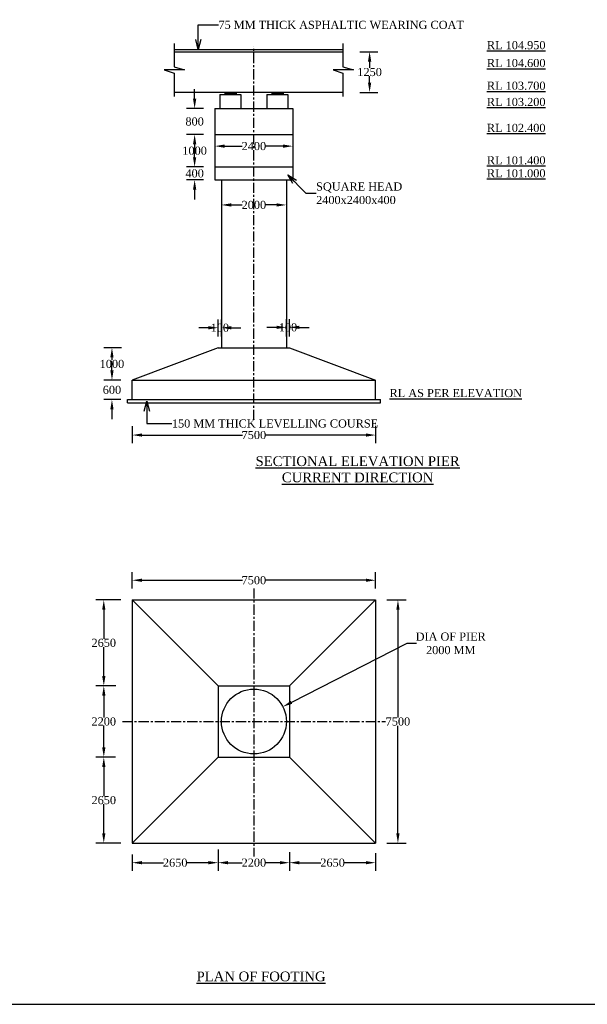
# Model space of a CAD drawing. Header units: millimetres. Extents: x 103078 to 9205504, y -104267 to 3313489.
# Tile 2 of 6: x 4474943 to 4509926, y 2785502 to 2846224. Entities that reach past the tile are written whole.
import ezdxf

# ---------------------------------------------------------------- set-up
doc = ezdxf.new("R2010")
doc.units = ezdxf.units.MM
doc.header["$LTSCALE"] = 500
doc.header["$MEASUREMENT"] = 0
doc.linetypes.add('CENTER', pattern=[2, 1.25, -0.25, 0.25, -0.25])
doc.styles.get("Standard").update_dxf_attribs({"font": 'times.ttf'})
doc.styles.add('style1', font='txt.shx', dxfattribs={"height": 1})
doc.dimstyles.get("Standard").update_dxf_attribs({"dimtxt": 400, "dimasz": 215, "dimexe": 0.18, "dimexo": 0.0625, "dimgap": 0.09, "dimtad": 0, "dimtih": 1, "dimtoh": 1, "dimdec": 0, "dimzin": 4, "dimdsep": 46, "dimtxsty": 'Standard', "dimblk": 'OPEN90', "dimcen": 0, "dimadec": 0, "dimazin": 1, "dimtfac": 1, "dimtdec": 0, "dimtix": 1, "dimtofl": 0, "dimtmove": 0, "dimatfit": 3, "dimldrblk": 'OPEN30', "dimfxl": 1, "dimtolj": 1, "dimtzin": 0, "dimarcsym": 0})

# ---------------------------------------------------------------- blocks, each defined once
blk = doc.blocks.new('*D20')
at = {"color": 0, "linetype": 'Continuous', "lineweight": -2, "transparency": 16777216}
for p, q in [((4487377, 2835644), (4487377, 2834300)), ((4491377, 2835644), (4491377, 2834300)), ((4487977, 2834800), (4488660, 2834800)), ((4490777, 2834800), (4490095, 2834800))]:
    blk.add_line(p, q, dxfattribs=at)
for points in [[(4487977, 2834900), (4487977, 2834700), (4487377, 2834800)], [(4490777, 2834900), (4490777, 2834700), (4491377, 2834800)]]:
    blk.add_solid(points, dxfattribs=at)
at = {"layer": 'Defpoints', "color": 0, "linetype": 'Continuous', "lineweight": -2, "transparency": 16777216}
for p in [(4487377, 2836344), (4491377, 2836344), (4491377, 2834800)]:
    blk.add_point(p, dxfattribs=at)
at = {"color": 0, "linetype": 'Continuous', "lineweight": -2, "transparency": 16777216, "insert": (4489377, 2834800), "char_height": 500, "attachment_point": 5}
blk.add_mtext('\\A1;2000', dxfattribs=at)
blk = doc.blocks.new('*D26')
at = {"color": 0, "linetype": 'Continuous', "lineweight": -2, "transparency": 16777216}
for p, q in [((4496877, 2821176), (4496877, 2820108)), ((4481877, 2821151), (4481877, 2820108)), ((4482477, 2820608), (4488666, 2820608)), ((4496277, 2820608), (4490089, 2820608))]:
    blk.add_line(p, q, dxfattribs=at)
for points in [[(4482477, 2820708), (4482477, 2820508), (4481877, 2820608)], [(4496277, 2820708), (4496277, 2820508), (4496877, 2820608)]]:
    blk.add_solid(points, dxfattribs=at)
at = {"layer": 'Defpoints', "color": 0, "linetype": 'Continuous', "lineweight": -2, "transparency": 16777216}
for p in [(4481877, 2821851), (4496877, 2821876), (4496877, 2820608)]:
    blk.add_point(p, dxfattribs=at)
at = {"color": 0, "linetype": 'Continuous', "lineweight": -2, "transparency": 16777216, "insert": (4489377, 2820608), "char_height": 500, "attachment_point": 5}
blk.add_mtext('\\A1;7500', dxfattribs=at)
blk = doc.blocks.new('*D28')
at = {"color": 0, "linetype": 'Continuous', "lineweight": -2, "transparency": 16777216}
for p, q in [((4480629, 2824593), (4480629, 2825193)), ((4481177, 2823993), (4480129, 2823993)), ((4481177, 2822793), (4480129, 2822793)), ((4480629, 2822193), (4480629, 2821593))]:
    blk.add_line(p, q, dxfattribs=at)
for points in [[(4480529, 2824593), (4480729, 2824593), (4480629, 2823993)], [(4480529, 2822193), (4480729, 2822193), (4480629, 2822793)]]:
    blk.add_solid(points, dxfattribs=at)
at = {"layer": 'Defpoints', "color": 0, "linetype": 'Continuous', "lineweight": -2, "transparency": 16777216}
for p in [(4481877, 2823993), (4480629, 2822793), (4481877, 2822793)]:
    blk.add_point(p, dxfattribs=at)
at = {"color": 0, "linetype": 'Continuous', "lineweight": -2, "transparency": 16777216, "insert": (4480629, 2823393), "char_height": 500, "attachment_point": 5}
blk.add_mtext('\\A1;600', dxfattribs=at)
blk = doc.blocks.new('*D29')
at = {"color": 0, "linetype": 'Continuous', "lineweight": -2, "transparency": 16777216}
for p, q in [((4481214, 2825993), (4480129, 2825993)), ((4480629, 2825393), (4480629, 2825248)), ((4480629, 2824593), (4480629, 2824739)), ((4481177, 2823993), (4480129, 2823993))]:
    blk.add_line(p, q, dxfattribs=at)
for points in [[(4480529, 2825393), (4480729, 2825393), (4480629, 2825993)], [(4480529, 2824593), (4480729, 2824593), (4480629, 2823993)]]:
    blk.add_solid(points, dxfattribs=at)
at = {"layer": 'Defpoints', "color": 0, "linetype": 'Continuous', "lineweight": -2, "transparency": 16777216}
for p in [(4481914, 2825993), (4480629, 2823993), (4481877, 2823993)]:
    blk.add_point(p, dxfattribs=at)
at = {"color": 0, "linetype": 'Continuous', "lineweight": -2, "transparency": 16777216, "insert": (4480629, 2824993), "char_height": 500, "attachment_point": 5}
blk.add_mtext('\\A1;1000', dxfattribs=at)
blk = doc.blocks.new('*D30')
at = {"color": 0, "linetype": 'Continuous', "lineweight": -2, "transparency": 16777216}
for p, q in [((4486577, 2827226), (4485977, 2827226)), ((4487177, 2826693), (4487177, 2827726)), ((4487377, 2826693), (4487377, 2827726)), ((4487977, 2827226), (4488577, 2827226))]:
    blk.add_line(p, q, dxfattribs=at)
for points in [[(4486577, 2827326), (4486577, 2827126), (4487177, 2827226)], [(4487977, 2827326), (4487977, 2827126), (4487377, 2827226)]]:
    blk.add_solid(points, dxfattribs=at)
at = {"layer": 'Defpoints', "color": 0, "linetype": 'Continuous', "lineweight": -2, "transparency": 16777216}
for p in [(4487377, 2827226), (4487177, 2825993), (4487377, 2825993)]:
    blk.add_point(p, dxfattribs=at)
at = {"color": 0, "linetype": 'Continuous', "lineweight": -2, "transparency": 16777216, "insert": (4487277, 2827226), "char_height": 500, "attachment_point": 5}
blk.add_mtext('\\A1;100', dxfattribs=at)
blk = doc.blocks.new('*D31')
at = {"color": 0, "linetype": 'Continuous', "lineweight": -2, "transparency": 16777216}
for p, q in [((4490777, 2827251), (4490177, 2827251)), ((4491377, 2826693), (4491377, 2827751)), ((4491577, 2826693), (4491577, 2827751)), ((4492177, 2827251), (4492777, 2827251))]:
    blk.add_line(p, q, dxfattribs=at)
for points in [[(4490777, 2827351), (4490777, 2827151), (4491377, 2827251)], [(4492177, 2827351), (4492177, 2827151), (4491577, 2827251)]]:
    blk.add_solid(points, dxfattribs=at)
at = {"layer": 'Defpoints', "color": 0, "linetype": 'Continuous', "lineweight": -2, "transparency": 16777216}
for p in [(4491577, 2827251), (4491377, 2825993), (4491577, 2825993)]:
    blk.add_point(p, dxfattribs=at)
at = {"color": 0, "linetype": 'Continuous', "lineweight": -2, "transparency": 16777216, "insert": (4491477, 2827251), "char_height": 500, "attachment_point": 5}
blk.add_mtext('\\A1;100', dxfattribs=at)
blk = doc.blocks.new('*D59')
at = {"color": 0, "linetype": 'Continuous', "lineweight": -2, "transparency": 16777216}
for p, q in [((4498800, 2807760), (4491692, 2804125)), ((4499400, 2807760), (4498800, 2807760))]:
    blk.add_line(p, q, dxfattribs=at)
blk.add_solid([(4491647, 2804214), (4491738, 2804036), (4491158, 2803852)], dxfattribs=at)
at = {"layer": 'Defpoints', "color": 0, "linetype": 'Continuous', "lineweight": -2, "transparency": 16777216}
for p in [(4491158, 2803852), (4487597, 2802031)]:
    blk.add_point(p, dxfattribs=at)
at = {"color": 0, "linetype": 'Continuous', "lineweight": -2, "transparency": 16777216, "insert": (4501509, 2807760), "char_height": 500, "attachment_point": 5}
blk.add_mtext('\\A1;DIA OF PIER \\P2000 MM', dxfattribs=at)
blk = doc.blocks.new('*D64')
at = {"color": 0, "linetype": 'Continuous', "lineweight": -2, "transparency": 16777216}
for p, q in [((4486977, 2838444), (4486977, 2837926)), ((4487577, 2838426), (4488660, 2838426)), ((4491177, 2838426), (4490095, 2838426)), ((4491777, 2838444), (4491777, 2837926))]:
    blk.add_line(p, q, dxfattribs=at)
for points in [[(4487577, 2838526), (4487577, 2838326), (4486977, 2838426)], [(4491177, 2838526), (4491177, 2838326), (4491777, 2838426)]]:
    blk.add_solid(points, dxfattribs=at)
at = {"layer": 'Defpoints', "color": 0, "linetype": 'Continuous', "lineweight": -2, "transparency": 16777216}
for p in [(4486977, 2839144), (4491777, 2839144), (4491777, 2838426)]:
    blk.add_point(p, dxfattribs=at)
at = {"color": 0, "linetype": 'Continuous', "lineweight": -2, "transparency": 16777216, "insert": (4489377, 2838426), "char_height": 500, "attachment_point": 5}
blk.add_mtext('\\A1;2400', dxfattribs=at)
blk = doc.blocks.new('*D65')
at = {"color": 0, "linetype": 'Continuous', "lineweight": -2, "transparency": 16777216}
for p, q in [((4485724, 2841344), (4485724, 2841944)), ((4486277, 2840744), (4485224, 2840744)), ((4486277, 2839144), (4485224, 2839144)), ((4485724, 2838544), (4485724, 2837944))]:
    blk.add_line(p, q, dxfattribs=at)
for points in [[(4485624, 2841344), (4485824, 2841344), (4485724, 2840744)], [(4485624, 2838544), (4485824, 2838544), (4485724, 2839144)]]:
    blk.add_solid(points, dxfattribs=at)
at = {"layer": 'Defpoints', "color": 0, "linetype": 'Continuous', "lineweight": -2, "transparency": 16777216}
for p in [(4486977, 2840744), (4485724, 2839144), (4486977, 2839144)]:
    blk.add_point(p, dxfattribs=at)
at = {"color": 0, "linetype": 'Continuous', "lineweight": -2, "transparency": 16777216, "insert": (4485724, 2839944), "char_height": 500, "attachment_point": 5}
blk.add_mtext('\\A1;800', dxfattribs=at)
blk = doc.blocks.new('*D66')
at = {"color": 0, "linetype": 'Continuous', "lineweight": -2, "transparency": 16777216}
for p, q in [((4486277, 2839144), (4485224, 2839144)), ((4485724, 2838544), (4485724, 2838399)), ((4485724, 2837744), (4485724, 2837890)), ((4486277, 2837144), (4485224, 2837144))]:
    blk.add_line(p, q, dxfattribs=at)
for points in [[(4485624, 2838544), (4485824, 2838544), (4485724, 2839144)], [(4485624, 2837744), (4485824, 2837744), (4485724, 2837144)]]:
    blk.add_solid(points, dxfattribs=at)
at = {"layer": 'Defpoints', "color": 0, "linetype": 'Continuous', "lineweight": -2, "transparency": 16777216}
for p in [(4486977, 2839144), (4485724, 2837144), (4486977, 2837144)]:
    blk.add_point(p, dxfattribs=at)
at = {"color": 0, "linetype": 'Continuous', "lineweight": -2, "transparency": 16777216, "insert": (4485724, 2838144), "char_height": 500, "attachment_point": 5}
blk.add_mtext('\\A1;1000', dxfattribs=at)
blk = doc.blocks.new('*D67')
at = {"color": 0, "linetype": 'Continuous', "lineweight": -2, "transparency": 16777216}
for p, q in [((4485724, 2837744), (4485724, 2838344)), ((4486277, 2837144), (4485224, 2837144)), ((4486277, 2836344), (4485224, 2836344)), ((4485724, 2835744), (4485724, 2835144))]:
    blk.add_line(p, q, dxfattribs=at)
for points in [[(4485624, 2837744), (4485824, 2837744), (4485724, 2837144)], [(4485624, 2835744), (4485824, 2835744), (4485724, 2836344)]]:
    blk.add_solid(points, dxfattribs=at)
at = {"layer": 'Defpoints', "color": 0, "linetype": 'Continuous', "lineweight": -2, "transparency": 16777216}
for p in [(4486977, 2837144), (4485724, 2836344), (4486977, 2836344)]:
    blk.add_point(p, dxfattribs=at)
at = {"color": 0, "linetype": 'Continuous', "lineweight": -2, "transparency": 16777216, "insert": (4485724, 2836744), "char_height": 500, "attachment_point": 5}
blk.add_mtext('\\A1;400', dxfattribs=at)
blk = doc.blocks.new('*D39')
at = {"color": 0, "linetype": 'Continuous', "lineweight": -2, "transparency": 16777216}
for p, q in [((4495903, 2844244), (4497009, 2844244)), ((4496509, 2843644), (4496509, 2843249)), ((4496509, 2842344), (4496509, 2842740)), ((4495903, 2841744), (4497009, 2841744))]:
    blk.add_line(p, q, dxfattribs=at)
for points in [[(4496409, 2843644), (4496609, 2843644), (4496509, 2844244)], [(4496409, 2842344), (4496609, 2842344), (4496509, 2841744)]]:
    blk.add_solid(points, dxfattribs=at)
at = {"layer": 'Defpoints', "color": 0, "linetype": 'Continuous', "lineweight": -2, "transparency": 16777216}
for p in [(4495203, 2844244), (4495203, 2841744), (4496509, 2841744)]:
    blk.add_point(p, dxfattribs=at)
at = {"color": 0, "linetype": 'Continuous', "lineweight": -2, "transparency": 16777216, "insert": (4496509, 2842994), "char_height": 500, "attachment_point": 5}
blk.add_mtext('\\A1;1250', dxfattribs=at)
blk = doc.blocks.new('*D104')
at = {"color": 0, "linetype": 'Continuous', "lineweight": -2, "transparency": 16777216}
for p, q in [((4481877, 2811142), (4481877, 2812154)), ((4496877, 2811142), (4496877, 2812154)), ((4482477, 2811654), (4488666, 2811654)), ((4496277, 2811654), (4490089, 2811654))]:
    blk.add_line(p, q, dxfattribs=at)
for points in [[(4482477, 2811754), (4482477, 2811554), (4481877, 2811654)], [(4496277, 2811754), (4496277, 2811554), (4496877, 2811654)]]:
    blk.add_solid(points, dxfattribs=at)
at = {"layer": 'Defpoints', "color": 0, "linetype": 'Continuous', "lineweight": -2, "transparency": 16777216}
for p in [(4496877, 2811654), (4481877, 2810442), (4496877, 2810442)]:
    blk.add_point(p, dxfattribs=at)
at = {"color": 0, "linetype": 'Continuous', "lineweight": -2, "transparency": 16777216, "insert": (4489377, 2811654), "char_height": 500, "attachment_point": 5}
blk.add_mtext('\\A1;7500', dxfattribs=at)
blk = doc.blocks.new('*D105')
at = {"color": 0, "linetype": 'Continuous', "lineweight": -2, "transparency": 16777216}
for p, q in [((4497577, 2810442), (4498755, 2810442)), ((4498255, 2809842), (4498255, 2803197)), ((4498255, 2796042), (4498255, 2802686)), ((4497577, 2795442), (4498755, 2795442))]:
    blk.add_line(p, q, dxfattribs=at)
for points in [[(4498155, 2809842), (4498355, 2809842), (4498255, 2810442)], [(4498155, 2796042), (4498355, 2796042), (4498255, 2795442)]]:
    blk.add_solid(points, dxfattribs=at)
at = {"layer": 'Defpoints', "color": 0, "linetype": 'Continuous', "lineweight": -2, "transparency": 16777216}
for p in [(4496877, 2810442), (4496877, 2795442), (4498255, 2795442)]:
    blk.add_point(p, dxfattribs=at)
at = {"color": 0, "linetype": 'Continuous', "lineweight": -2, "transparency": 16777216, "insert": (4498255, 2802942), "char_height": 500, "attachment_point": 5}
blk.add_mtext('\\A1;7500', dxfattribs=at)
blk = doc.blocks.new('*D106')
at = {"color": 0, "linetype": 'Continuous', "lineweight": -2, "transparency": 16777216}
for p, q in [((4480656, 2805142), (4479625, 2805142)), ((4480125, 2804542), (4480125, 2803196)), ((4480125, 2801342), (4480125, 2802687)), ((4480656, 2800742), (4479625, 2800742))]:
    blk.add_line(p, q, dxfattribs=at)
for points in [[(4480025, 2804542), (4480225, 2804542), (4480125, 2805142)], [(4480025, 2801342), (4480225, 2801342), (4480125, 2800742)]]:
    blk.add_solid(points, dxfattribs=at)
at = {"layer": 'Defpoints', "color": 0, "linetype": 'Continuous', "lineweight": -2, "transparency": 16777216}
for p in [(4481356, 2805142), (4480125, 2800742), (4481356, 2800742)]:
    blk.add_point(p, dxfattribs=at)
at = {"color": 0, "linetype": 'Continuous', "lineweight": -2, "transparency": 16777216, "insert": (4480125, 2802942), "char_height": 500, "attachment_point": 5}
blk.add_mtext('\\A1;2200', dxfattribs=at)
blk = doc.blocks.new('*D107')
at = {"color": 0, "linetype": 'Continuous', "lineweight": -2, "transparency": 16777216}
for p, q in [((4487177, 2794799), (4487177, 2793735)), ((4491577, 2794799), (4491577, 2793735)), ((4487777, 2794235), (4488660, 2794235)), ((4490977, 2794235), (4490095, 2794235))]:
    blk.add_line(p, q, dxfattribs=at)
for points in [[(4487777, 2794335), (4487777, 2794135), (4487177, 2794235)], [(4490977, 2794335), (4490977, 2794135), (4491577, 2794235)]]:
    blk.add_solid(points, dxfattribs=at)
at = {"layer": 'Defpoints', "color": 0, "linetype": 'Continuous', "lineweight": -2, "transparency": 16777216}
for p in [(4487177, 2795499), (4491577, 2795499), (4491577, 2794235)]:
    blk.add_point(p, dxfattribs=at)
at = {"color": 0, "linetype": 'Continuous', "lineweight": -2, "transparency": 16777216, "insert": (4489377, 2794235), "char_height": 500, "attachment_point": 5}
blk.add_mtext('\\A1;2200', dxfattribs=at)
blk = doc.blocks.new('*D108')
at = {"color": 0, "linetype": 'Continuous', "lineweight": -2, "transparency": 16777216}
for p, q in [((4481177, 2810442), (4479625, 2810442)), ((4480125, 2809842), (4480125, 2808046)), ((4480125, 2805742), (4480125, 2807537)), ((4480878, 2805142), (4479625, 2805142))]:
    blk.add_line(p, q, dxfattribs=at)
for points in [[(4480025, 2809842), (4480225, 2809842), (4480125, 2810442)], [(4480025, 2805742), (4480225, 2805742), (4480125, 2805142)]]:
    blk.add_solid(points, dxfattribs=at)
at = {"layer": 'Defpoints', "color": 0, "linetype": 'Continuous', "lineweight": -2, "transparency": 16777216}
for p in [(4481877, 2810442), (4480125, 2805142), (4481578, 2805142)]:
    blk.add_point(p, dxfattribs=at)
at = {"color": 0, "linetype": 'Continuous', "lineweight": -2, "transparency": 16777216, "insert": (4480125, 2807792), "char_height": 500, "attachment_point": 5}
blk.add_mtext('\\A1;2650', dxfattribs=at)
blk = doc.blocks.new('*D109')
at = {"color": 0, "linetype": 'Continuous', "lineweight": -2, "transparency": 16777216}
for p, q in [((4480847, 2800742), (4479625, 2800742)), ((4480125, 2800142), (4480125, 2798346)), ((4480125, 2796042), (4480125, 2797837)), ((4481177, 2795442), (4479625, 2795442))]:
    blk.add_line(p, q, dxfattribs=at)
for points in [[(4480025, 2800142), (4480225, 2800142), (4480125, 2800742)], [(4480025, 2796042), (4480225, 2796042), (4480125, 2795442)]]:
    blk.add_solid(points, dxfattribs=at)
at = {"layer": 'Defpoints', "color": 0, "linetype": 'Continuous', "lineweight": -2, "transparency": 16777216}
for p in [(4481547, 2800742), (4480125, 2795442), (4481877, 2795442)]:
    blk.add_point(p, dxfattribs=at)
at = {"color": 0, "linetype": 'Continuous', "lineweight": -2, "transparency": 16777216, "insert": (4480125, 2798092), "char_height": 500, "attachment_point": 5}
blk.add_mtext('\\A1;2650', dxfattribs=at)
blk = doc.blocks.new('*D110')
at = {"color": 0, "linetype": 'Continuous', "lineweight": -2, "transparency": 16777216}
for p, q in [((4487177, 2795056), (4487177, 2793735)), ((4481877, 2794742), (4481877, 2793735)), ((4482477, 2794235), (4483810, 2794235)), ((4486577, 2794235), (4485245, 2794235))]:
    blk.add_line(p, q, dxfattribs=at)
for points in [[(4482477, 2794335), (4482477, 2794135), (4481877, 2794235)], [(4486577, 2794335), (4486577, 2794135), (4487177, 2794235)]]:
    blk.add_solid(points, dxfattribs=at)
at = {"layer": 'Defpoints', "color": 0, "linetype": 'Continuous', "lineweight": -2, "transparency": 16777216}
for p in [(4487177, 2795756), (4481877, 2795442), (4487177, 2794235)]:
    blk.add_point(p, dxfattribs=at)
at = {"color": 0, "linetype": 'Continuous', "lineweight": -2, "transparency": 16777216, "insert": (4484527, 2794235), "char_height": 500, "attachment_point": 5}
blk.add_mtext('\\A1;2650', dxfattribs=at)
blk = doc.blocks.new('*D111')
at = {"color": 0, "linetype": 'Continuous', "lineweight": -2, "transparency": 16777216}
for p, q in [((4491577, 2794891), (4491577, 2793735)), ((4496877, 2794828), (4496877, 2793735)), ((4492177, 2794235), (4493510, 2794235)), ((4496277, 2794235), (4494945, 2794235))]:
    blk.add_line(p, q, dxfattribs=at)
for points in [[(4492177, 2794335), (4492177, 2794135), (4491577, 2794235)], [(4496277, 2794335), (4496277, 2794135), (4496877, 2794235)]]:
    blk.add_solid(points, dxfattribs=at)
at = {"layer": 'Defpoints', "color": 0, "linetype": 'Continuous', "lineweight": -2, "transparency": 16777216}
for p in [(4491577, 2795591), (4496877, 2795528), (4496877, 2794235)]:
    blk.add_point(p, dxfattribs=at)
at = {"color": 0, "linetype": 'Continuous', "lineweight": -2, "transparency": 16777216, "insert": (4494227, 2794235), "char_height": 500, "attachment_point": 5}
blk.add_mtext('\\A1;2650', dxfattribs=at)

msp = doc.modelspace()

# ---------------------------------------------------------------- hatches: boundary and pattern name
at = {"linetype": 'Continuous', "lineweight": -2}
h = msp.add_hatch(color=0, dxfattribs=at)
h.dxf.hatch_style = 1
h.paths.add_polyline_path([(4487927.4, 2841744.5), (4487577.4, 2841744.5), (4487577.4, 2841614.5), (4487927.4, 2841614.5)])
h.paths.add_polyline_path([(4488277.4, 2841744.5), (4487927.4, 2841744.5), (4487927.4, 2841614.5), (4488277.4, 2841614.5)])
h = msp.add_hatch(color=0, dxfattribs=at)
h.dxf.hatch_style = 1
h.paths.add_polyline_path([(4490827.6, 2841744.5), (4490477.6, 2841744.5), (4490477.6, 2841614.5), (4490827.6, 2841614.5)])
h.paths.add_polyline_path([(4491177.6, 2841744.5), (4490827.6, 2841744.5), (4490827.6, 2841614.5), (4491177.6, 2841614.5)])

# ---------------------------------------------------------------- linework, layer by layer
at = {"color": 0, "linetype": 'Continuous', "lineweight": -2}
for p, q in [((4484453.5, 2844746.5), (4484453.5, 2843325)), ((4484453.5, 2844394.4), (4494866, 2844394.4)), ((4484453.5, 2844244.4), (4494866, 2844244.4)), ((4494866, 2844746.5), (4494866, 2843325)), ((4485096.5, 2843141.5), (4483840.5, 2843141.5)), ((4483840.5, 2843141.5), (4484453.5, 2842917.5)), ((4484453.5, 2843325), (4485096.5, 2843141.5)), ((4495509, 2843141.5), (4494253, 2843141.5)), ((4494253, 2843141.5), (4494866, 2842917.5)), ((4494866, 2843325), (4495509, 2843141.5)), ((4484453.5, 2842917.5), (4484453.5, 2841478)), ((4494866, 2842917.5), (4494866, 2841478)), ((4484453.5, 2841744.4), (4494866, 2841744.4)), ((4487277.4, 2841614.5), (4488577.4, 2841614.5)), ((4487277.4, 2841614.5), (4487277.4, 2840744.5)), ((4488577.4, 2841614.5), (4488577.4, 2840744.5)), ((4490177.6, 2841614.5), (4491477.6, 2841614.5)), ((4490177.6, 2841614.5), (4490177.6, 2840744.5)), ((4491477.6, 2841614.5), (4491477.6, 2840744.5)), ((4486977.4, 2840744.5), (4491777.4, 2840744.5)), ((4486977.4, 2840744.5), (4486977.4, 2836344.5)), ((4491777.4, 2840744.5), (4491777.4, 2836344.5)), ((4486977.4, 2839144.5), (4491777.4, 2839144.5)), ((4486977.4, 2837144.5), (4491777.4, 2837144.5)), ((4486977.4, 2836344.5), (4491777.4, 2836344.5)), ((4487377.4, 2836344.5), (4487377.4, 2825993.5)), ((4491377.4, 2836344.5), (4491377.4, 2825993.5)), ((4487177.4, 2825993.5), (4481877.4, 2823993.5)), ((4487177.4, 2825993.5), (4491577.4, 2825993.5)), ((4491577.4, 2825993.5), (4496877.4, 2823993.5)), ((4481877.4, 2822793.5), (4481877.4, 2823993.5)), ((4481877.4, 2823993.5), (4496877.4, 2823993.5)), ((4496877.4, 2822793.5), (4496877.4, 2823993.5)), ((4481577.4, 2822593.5), (4481577.4, 2822793.5)), ((4481577.4, 2822793.5), (4497177.4, 2822793.5)), ((4481577.4, 2822593.5), (4497177.4, 2822593.5)), ((4497177.4, 2822593.5), (4497177.4, 2822793.5)), ((4481877.4, 2810441.5), (4481877.4, 2795441.5)), ((4481877.4, 2810441.5), (4496877.4, 2810441.5)), ((4481877.4, 2810441.5), (4487177.4, 2805141.5)), ((4496877.4, 2810441.5), (4491577.4, 2805141.5)), ((4496877.4, 2810441.5), (4496877.4, 2795441.5)), ((4487177.4, 2805141.5), (4487177.4, 2800741.5)), ((4487177.4, 2805141.5), (4491577.4, 2805141.5)), ((4491577.4, 2805141.5), (4491577.4, 2800741.5)), ((4487177.4, 2800741.5), (4481877.4, 2795441.5)), ((4487177.4, 2800741.5), (4491577.4, 2800741.5)), ((4491577.4, 2800741.5), (4496877.4, 2795441.5)), ((4481877.4, 2795441.5), (4496877.4, 2795441.5)), ((4439959.5, 2785502), (4583666, 2785502))]:
    msp.add_line(p, q, dxfattribs=at)
at = {"color": 0, "linetype": 'CENTER'}
for p, q in [((4489377.4, 2821545.5), (4489377.4, 2844556.5)), ((4487577.4, 2841744.5), (4487577.4, 2841614.5)), ((4488277.4, 2841744.5), (4488277.4, 2841614.5)), ((4490477.6, 2841744.5), (4490477.6, 2841614.5)), ((4491177.6, 2841744.5), (4491177.6, 2841614.5)), ((4489377.4, 2811150), (4489377.4, 2794624)), ((4481269.7, 2802941.5), (4497485, 2802941.5))]:
    msp.add_line(p, q, dxfattribs=at)
at = {"color": 0, "linetype": 'Continuous', "lineweight": -2}
msp.add_circle((4489377.4, 2802941.5), 2000, dxfattribs=at)

# ---------------------------------------------------------------- texts
at = {"color": 0, "linetype": 'Continuous', "lineweight": -2, "char_height": 500, "attachment_point": 4}
for s, insert in [('75 MM THICK ASPHALTIC WEARING COAT', (4487193.3, 2845900.5)), ('SQUARE HEAD\\P2400x2400x400', (4493212.1, 2835516.5)), ('150 MM THICK LEVELLING COURSE', (4484324.6, 2821316.5))]:
    msp.add_mtext(s, dxfattribs=dict(at, insert=insert))
at = {"color": 0, "char_height": 500, "attachment_point": 1}
for s, insert in [('{\\LRL 104.950}', (4503741.8, 2844903.8)), ('{\\LRL 104.600}', (4503741.8, 2843802.3)), ('{\\LRL 103.700}', (4503741.8, 2842402.2)), ('{\\LRL 103.200}', (4503741.8, 2841402.3)), ('{\\LRL 102.400}', (4503741.8, 2839802.3)), ('{\\LRL 101.400}', (4503741.8, 2837802.3)), ('{\\LRL 101.000}', (4503741.8, 2837002.3)), ('{\\LRL AS PER ELEVATION}', (4497740.2, 2823451.3))]:
    msp.add_mtext(s, dxfattribs=dict(at, insert=insert))
at = {"color": 0, "char_height": 518.4, "attachment_point": 1, "style": 'style1'}
for s, insert in [('\\pxqc;{\\fTimes New Roman|b0|i0|c0|p18;\\H1.1574x;\\LSECTIONAL ELEVATION PIER \\PCURRENT DIRECTION}', (4489363.5, 2819297.6)), ('{\\fTimes New Roman|b0|i0|c0|p18;\\H1.1574x;\\LPLAN OF FOOTING}', (4485841, 2787523.6))]:
    msp.add_mtext(s, dxfattribs=dict(at, insert=insert))

# ---------------------------------------------------------------- dimensions: what is measured, and where the dimension line sits
at = {"color": 0, "linetype": 'Continuous', "lineweight": -2}
for base, p1, p2, text, picture, middle in [((4496509, 2841744.4), (4495203, 2844244.4), (4495203, 2841744.4), '1250', '*D39', (4496509, 2842994.4)), ((4485724, 2839144.5), (4486977.4, 2840744.5), (4486977.4, 2839144.5), '800', '*D65', (4485724, 2839944.5)), ((4485724, 2837144.5), (4486977.4, 2839144.5), (4486977.4, 2837144.5), '1000', '*D66', (4485724, 2838144.5)), ((4485724, 2836344.5), (4486977.4, 2837144.5), (4486977.4, 2836344.5), '400', '*D67', (4485724, 2836744.5)), ((4480628.5, 2823993.5), (4481914, 2825993.5), (4481877.4, 2823993.5), '1000', '*D29', (4480628.5, 2824993.5)), ((4480628.5, 2822793.5), (4481877.4, 2823993.5), (4481877.4, 2822793.5), '600', '*D28', (4480628.5, 2823393.5)), ((4480124.5, 2805141.5), (4481877.4, 2810441.5), (4481577.5, 2805141.5), '2650', '*D108', (4480124.5, 2807791.5)), ((4498255, 2795441.5), (4496877.4, 2810441.5), (4496877.4, 2795441.5), '7500', '*D105', (4498255, 2802941.5)), ((4480124.5, 2800741.5), (4481355.9, 2805141.5), (4481355.9, 2800741.5), '2200', '*D106', (4480124.5, 2802941.5)), ((4480124.5, 2795441.5), (4481546.5, 2800741.5), (4481877.4, 2795441.5), '2650', '*D109', (4480124.5, 2798091.5))]:
    dim = msp.add_linear_dim(base=base, p1=p1, p2=p2, angle=90, text=text, dimstyle='Standard', override={"dimtxt": 500, "dimasz": 600, "dimexe": 500, "dimexo": 700, "dimfxl": 300}, dxfattribs=at)
    dim.commit()
    dim.dimension.update_dxf_attribs({"geometry": picture, "text_midpoint": middle})
for base, p1, p2, text, picture, middle in [((4491777.4, 2838425.5), (4486977.4, 2839144.5), (4491777.4, 2839144.5), '2400', '*D64', (4489377.4, 2838425.5)), ((4491377.4, 2834800.5), (4487377.4, 2836344.5), (4491377.4, 2836344.5), '2000', '*D20', (4489377.4, 2834800.5)), ((4487377.4, 2827226), (4487177.4, 2825993.5), (4487377.4, 2825993.5), '100', '*D30', (4487277.4, 2827226)), ((4491577.4, 2827251), (4491377.4, 2825993.5), (4491577.4, 2825993.5), '100', '*D31', (4491477.4, 2827251)), ((4496877.4, 2820607.5), (4481877.4, 2821851), (4496877.4, 2821875.5), '7500', '*D26', (4489377.4, 2820607.5)), ((4496877.4, 2811654.5), (4481877.4, 2810441.5), (4496877.4, 2810441.5), '7500', '*D104', (4489377.4, 2811654.5)), ((4487177.4, 2794235), (4481877.4, 2795441.5), (4487177.4, 2795756), '2650', '*D110', (4484527.4, 2794235)), ((4491577.4, 2794235), (4487177.4, 2795498.5), (4491577.4, 2795498.5), '2200', '*D107', (4489377.4, 2794235)), ((4496877.4, 2794235), (4491577.4, 2795591), (4496877.4, 2795528), '2650', '*D111', (4494227.4, 2794235))]:
    dim = msp.add_linear_dim(base=base, p1=p1, p2=p2, text=text, dimstyle='Standard', override={"dimtxt": 500, "dimasz": 600, "dimexe": 500, "dimexo": 700, "dimfxl": 300}, dxfattribs=at)
    dim.commit()
    dim.dimension.update_dxf_attribs({"geometry": picture, "text_midpoint": middle})
dim = msp.add_diameter_dim_2p(p1=(4487596.7, 2802030.9), p2=(4491158, 2803852.2), text='DIA OF PIER \\P2000 MM', dimstyle='Standard', override={"dimtxt": 500, "dimasz": 600, "dimexe": 500, "dimexo": 700, "dimfxl": 300}, dxfattribs=at)
dim.commit()
dim.dimension.update_dxf_attribs({"geometry": '*D59', "text_midpoint": (4501509.5, 2807760.5), "dimtype": 163})

# ---------------------------------------------------------------- leaders
at = {"color": 0, "linetype": 'Continuous', "lineweight": -2, "annotation_type": 0, "has_hookline": 1, "hookline_direction": 0}
for points, text_width in [([(4485952.4, 2844394.4), (4485952.4, 2845900.5), (4487193.3, 2845900.5)], 14740.1), ([(4491467, 2836657), (4492585.5, 2835516.5), (4493212, 2835516.5)], 5114.3), ([(4482779.4, 2822690), (4482779.4, 2821316.5), (4484324.5, 2821316.5)], 12323.7)]:
    msp.add_leader(points, dimstyle='Standard', override={"dimtxt": 500, "dimasz": 600, "dimexe": 500, "dimexo": 700, "dimfxl": 300}, dxfattribs=dict(at, text_width=text_width))

doc.saveas('drawing.dxf')
